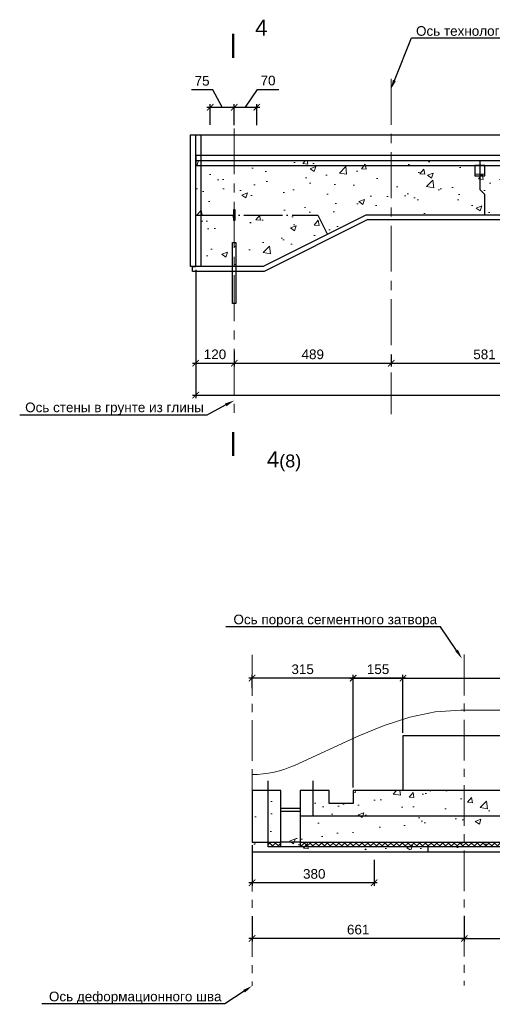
# Model space of a CAD drawing. Header units: millimetres. Extents: x 455957 to 840819, y 463725 to 618741.
# Tile 1 of 13: x 455957 to 470680, y 464935 to 495578. Entities that reach past the tile are written whole.
import ezdxf
from ezdxf import colors
from ezdxf.entities.mleader import LeaderData, LeaderLine
from ezdxf.math import Vec2, Vec3

# ---------------------------------------------------------------- set-up
doc = ezdxf.new("R2010")
doc.units = ezdxf.units.MM
for name, pattern in [('ACAD_ISO04W100', [30, 24, -3, 0, -3]), ('PHANTOM', [63.5, 31.75, -6.35, 6.35, -6.35, 6.35, -6.35]), ('осевая', [50.8, 31.75, -6.35, 6.35, -6.35])]:
    doc.linetypes.add(name, pattern=pattern)
for name, color, linetype, lineweight in [('Бетон', 7, 'Continuous', 50), ('ГТО-2_Размеры', 7, 'Continuous', 15), ('Мастика', 7, 'Continuous', 0), ('Отдел_Выноски(стрелка)', 7, 'Continuous', 15), ('Отдел_Разрезы. Сечения. Узлы', 7, 'Continuous', 15)]:
    doc.layers.add(name, color=color, linetype=linetype, lineweight=lineweight)
for name, color, linetype in [('Оси', 1, 'осевая'), ('Размеры', 7, 'Continuous'), ('Штриховка', 7, 'Continuous')]:
    doc.layers.add(name, color=color, linetype=linetype)
doc.styles.add('arial', font='arial.ttf')
doc.styles.add('аrial', font='arial.ttf')
doc.styles.add('ариал 0.9', font='arial.ttf', dxfattribs={"width": 0.9})
doc.styles.add('Рогун1', font='arial.ttf')
doc.dimstyles.new('100 мм', dxfattribs={"dimscale": 100, "dimtxt": 3.5, "dimasz": 2, "dimexe": 1, "dimexo": 1, "dimgap": 1.2, "dimtad": 1, "dimdec": 0, "dimlfac": 0.1, "dimrnd": 0.0001, "dimtxsty": 'Рогун1', "dimblk": 'ARCHTICK', "dimcen": 2.5, "dimdle": 1, "dimaunit": 1, "dimadec": 1, "dimazin": 0, "dimtfac": 1, "dimtdec": 0, "dimtmove": 1, "dimatfit": 3, "dimldrblk": 'ARCHTICK', "dimfxl": 1, "dimtfill": 1, "dimarcsym": 0})

# ---------------------------------------------------------------- blocks, each defined once
blk = doc.blocks.new('_ArchTick')
at = {"color": 0, "linetype": 'ByBlock', "const_width": 0.15}
blk.add_lwpolyline([(-0.5, -0.5), (0.5, 0.5)], dxfattribs=at)
blk = doc.blocks.new('*D25')
at = {"layer": 'Defpoints', "color": 0, "transparency": 16777216}
for p in [(461441, 487746), (488441, 484301), (488441, 483896)]:
    blk.add_point(p, dxfattribs=at)
at = {"layer": 'ГТО-2_Размеры', "color": 0, "lineweight": -2, "transparency": 16777216}
for p, q in [((461441, 487646), (461441, 483796)), ((488441, 484201), (488441, 483796)), ((461341, 483896), (488541, 483896))]:
    blk.add_line(p, q, dxfattribs=at)
at = {"layer": 'ГТО-2_Размеры', "color": 0, "lineweight": -2, "transparency": 16777216, "xscale": 200, "yscale": 200, "zscale": 200, "rotation": 180}
blk.add_blockref('_ArchTick', (461441, 483896), dxfattribs=at)
at = {"layer": 'ГТО-2_Размеры', "color": 0, "lineweight": -2, "transparency": 16777216, "xscale": 200, "yscale": 200, "zscale": 200}
blk.add_blockref('_ArchTick', (488441, 483896), dxfattribs=at)
at = {"layer": 'ГТО-2_Размеры', "color": 0, "transparency": 16777216, "insert": (474941, 484170), "char_height": 300, "attachment_point": 5, "style": 'Рогун1'}
blk.add_mtext('2700', dxfattribs=at)
blk = doc.blocks.new('*D26')
at = {"layer": 'Defpoints', "color": 0, "transparency": 16777216}
for p in [(461441, 487896), (462641, 485377), (462641, 484889)]:
    blk.add_point(p, dxfattribs=at)
at = {"layer": 'ГТО-2_Размеры', "color": 0, "lineweight": -2, "transparency": 16777216}
for p, q in [((461441, 487796), (461441, 484789)), ((462641, 485277), (462641, 484789)), ((461341, 484889), (462741, 484889))]:
    blk.add_line(p, q, dxfattribs=at)
at = {"layer": 'ГТО-2_Размеры', "color": 0, "lineweight": -2, "transparency": 16777216, "xscale": 200, "yscale": 200, "zscale": 200, "rotation": 180}
blk.add_blockref('_ArchTick', (461441, 484889), dxfattribs=at)
at = {"layer": 'ГТО-2_Размеры', "color": 0, "lineweight": -2, "transparency": 16777216, "xscale": 200, "yscale": 200, "zscale": 200}
blk.add_blockref('_ArchTick', (462641, 484889), dxfattribs=at)
at = {"layer": 'ГТО-2_Размеры', "color": 0, "transparency": 16777216, "insert": (462041, 485162), "char_height": 300, "attachment_point": 5, "style": 'Рогун1'}
blk.add_mtext('120', dxfattribs=at)
blk = doc.blocks.new('*D27')
at = {"layer": 'Defpoints', "color": 0, "transparency": 16777216}
for p in [(462641, 485207), (467531, 485239), (467531, 484889)]:
    blk.add_point(p, dxfattribs=at)
at = {"layer": 'ГТО-2_Размеры', "color": 0, "lineweight": -2, "transparency": 16777216}
for p, q in [((462641, 485107), (462641, 484789)), ((467531, 485139), (467531, 484789)), ((462541, 484889), (467631, 484889))]:
    blk.add_line(p, q, dxfattribs=at)
at = {"layer": 'ГТО-2_Размеры', "color": 0, "lineweight": -2, "transparency": 16777216, "xscale": 200, "yscale": 200, "zscale": 200, "rotation": 180}
blk.add_blockref('_ArchTick', (462641, 484889), dxfattribs=at)
at = {"layer": 'ГТО-2_Размеры', "color": 0, "lineweight": -2, "transparency": 16777216, "xscale": 200, "yscale": 200, "zscale": 200}
blk.add_blockref('_ArchTick', (467531, 484889), dxfattribs=at)
at = {"layer": 'ГТО-2_Размеры', "color": 0, "transparency": 16777216, "insert": (465086, 485162), "char_height": 300, "attachment_point": 5, "style": 'Рогун1'}
blk.add_mtext('489', dxfattribs=at)
blk = doc.blocks.new('*D28')
at = {"layer": 'Defpoints', "color": 0, "transparency": 16777216}
for p in [(467531, 485239), (473341, 485239), (473341, 484888)]:
    blk.add_point(p, dxfattribs=at)
at = {"layer": 'ГТО-2_Размеры', "color": 0, "lineweight": -2, "transparency": 16777216}
for p, q in [((467531, 485139), (467531, 484788)), ((473341, 485139), (473341, 484788)), ((467431, 484888), (473441, 484888))]:
    blk.add_line(p, q, dxfattribs=at)
at = {"layer": 'ГТО-2_Размеры', "color": 0, "lineweight": -2, "transparency": 16777216, "xscale": 200, "yscale": 200, "zscale": 200, "rotation": 180}
blk.add_blockref('_ArchTick', (467531, 484888), dxfattribs=at)
at = {"layer": 'ГТО-2_Размеры', "color": 0, "lineweight": -2, "transparency": 16777216, "xscale": 200, "yscale": 200, "zscale": 200}
blk.add_blockref('_ArchTick', (473341, 484888), dxfattribs=at)
at = {"layer": 'ГТО-2_Размеры', "color": 0, "transparency": 16777216, "insert": (470436, 485161), "char_height": 300, "attachment_point": 5, "style": 'Рогун1'}
blk.add_mtext('581', dxfattribs=at)
blk = doc.blocks.new('*D40')
at = {"layer": 'Defpoints', "color": 0, "transparency": 16777216}
for p in [(463341, 492853), (462641, 492196), (463341, 492196)]:
    blk.add_point(p, dxfattribs=at)
at = {"layer": 'ГТО-2_Размеры', "color": 0, "lineweight": -2, "transparency": 16777216}
for p, q in [((462991, 492853), (463360, 493408)), ((463360, 493408), (464026, 493408)), ((462541, 492853), (463441, 492853)), ((462641, 492296), (462641, 492953)), ((463341, 492296), (463341, 492953))]:
    blk.add_line(p, q, dxfattribs=at)
at = {"layer": 'ГТО-2_Размеры', "color": 0, "lineweight": -2, "transparency": 16777216, "xscale": 200, "yscale": 200, "zscale": 200, "rotation": 180}
blk.add_blockref('_ArchTick', (462641, 492853), dxfattribs=at)
at = {"layer": 'ГТО-2_Размеры', "color": 0, "lineweight": -2, "transparency": 16777216, "xscale": 200, "yscale": 200, "zscale": 200}
blk.add_blockref('_ArchTick', (463341, 492853), dxfattribs=at)
at = {"layer": 'ГТО-2_Размеры', "color": 0, "transparency": 16777216, "insert": (463693, 493682), "char_height": 300, "attachment_point": 5, "style": 'Рогун1'}
blk.add_mtext('70', dxfattribs=at)
blk = doc.blocks.new('*D46')
at = {"layer": 'Defpoints', "color": 0, "transparency": 16777216}
for p in [(463196, 467775), (469806, 467780), (463196, 466986)]:
    blk.add_point(p, dxfattribs=at)
at = {"layer": 'ГТО-2_Размеры', "color": 0, "lineweight": -2, "transparency": 16777216}
for p, q in [((463196, 467675), (463196, 466886)), ((469806, 467680), (469806, 466886)), ((469906, 466986), (463096, 466986))]:
    blk.add_line(p, q, dxfattribs=at)
at = {"layer": 'ГТО-2_Размеры', "color": 0, "lineweight": -2, "transparency": 16777216, "xscale": 200, "yscale": 200, "zscale": 200, "rotation": 180}
blk.add_blockref('_ArchTick', (463196, 466986), dxfattribs=at)
at = {"layer": 'ГТО-2_Размеры', "color": 0, "lineweight": -2, "transparency": 16777216, "xscale": 200, "yscale": 200, "zscale": 200}
blk.add_blockref('_ArchTick', (469806, 466986), dxfattribs=at)
at = {"layer": 'ГТО-2_Размеры', "color": 0, "transparency": 16777216, "insert": (466501, 467259), "char_height": 300, "attachment_point": 5, "style": 'Рогун1'}
blk.add_mtext('661', dxfattribs=at)
blk = doc.blocks.new('*D52')
at = {"layer": 'Defpoints', "color": 0, "transparency": 16777216}
for p in [(463196, 475088), (463196, 474676), (466346, 473436)]:
    blk.add_point(p, dxfattribs=at)
at = {"layer": 'ГТО-2_Размеры', "color": 0, "lineweight": -2, "transparency": 16777216}
for p, q in [((466446, 475088), (463096, 475088)), ((463196, 474776), (463196, 475188)), ((466346, 473536), (466346, 475188))]:
    blk.add_line(p, q, dxfattribs=at)
at = {"layer": 'ГТО-2_Размеры', "color": 0, "lineweight": -2, "transparency": 16777216, "xscale": 200, "yscale": 200, "zscale": 200, "rotation": 180}
blk.add_blockref('_ArchTick', (463196, 475088), dxfattribs=at)
at = {"layer": 'ГТО-2_Размеры', "color": 0, "lineweight": -2, "transparency": 16777216, "xscale": 200, "yscale": 200, "zscale": 200}
blk.add_blockref('_ArchTick', (466346, 475088), dxfattribs=at)
at = {"layer": 'ГТО-2_Размеры', "color": 0, "transparency": 16777216, "insert": (464771, 475361), "char_height": 300, "attachment_point": 5, "style": 'Рогун1'}
blk.add_mtext('315', dxfattribs=at)
blk = doc.blocks.new('*D51')
at = {"layer": 'Defpoints', "color": 0, "transparency": 16777216}
for p in [(478296, 467778), (469806, 467520), (478296, 466986)]:
    blk.add_point(p, dxfattribs=at)
at = {"layer": 'ГТО-2_Размеры', "color": 0, "lineweight": -2, "transparency": 16777216}
for p, q in [((478296, 467678), (478296, 466886)), ((469806, 467420), (469806, 466886)), ((469706, 466986), (478396, 466986))]:
    blk.add_line(p, q, dxfattribs=at)
at = {"layer": 'ГТО-2_Размеры', "color": 0, "lineweight": -2, "transparency": 16777216, "xscale": 200, "yscale": 200, "zscale": 200, "rotation": 180}
blk.add_blockref('_ArchTick', (469806, 466986), dxfattribs=at)
at = {"layer": 'ГТО-2_Размеры', "color": 0, "lineweight": -2, "transparency": 16777216, "xscale": 200, "yscale": 200, "zscale": 200}
blk.add_blockref('_ArchTick', (478296, 466986), dxfattribs=at)
at = {"layer": 'ГТО-2_Размеры', "color": 0, "transparency": 16777216, "insert": (474051, 467259), "char_height": 300, "attachment_point": 5, "style": 'Рогун1'}
blk.add_mtext('849', dxfattribs=at)
blk = doc.blocks.new('*D56')
at = {"layer": 'Defpoints', "color": 0, "transparency": 16777216}
for p in [(489396, 475086), (489396, 473286), (466346, 471586)]:
    blk.add_point(p, dxfattribs=at)
at = {"layer": 'ГТО-2_Размеры', "color": 0, "lineweight": -2, "transparency": 16777216}
for p, q in [((466246, 475086), (489496, 475086)), ((466346, 471686), (466346, 475186)), ((489396, 473386), (489396, 475186))]:
    blk.add_line(p, q, dxfattribs=at)
at = {"layer": 'ГТО-2_Размеры', "color": 0, "lineweight": -2, "transparency": 16777216, "xscale": 200, "yscale": 200, "zscale": 200, "rotation": 180}
blk.add_blockref('_ArchTick', (466346, 475086), dxfattribs=at)
at = {"layer": 'ГТО-2_Размеры', "color": 0, "lineweight": -2, "transparency": 16777216, "xscale": 200, "yscale": 200, "zscale": 200}
blk.add_blockref('_ArchTick', (489396, 475086), dxfattribs=at)
at = {"layer": 'ГТО-2_Размеры', "color": 0, "transparency": 16777216, "insert": (477460, 475359), "char_height": 300, "attachment_point": 5, "style": 'Рогун1'}
blk.add_mtext('2305', dxfattribs=at)
blk = doc.blocks.new('*D66')
at = {"layer": 'Defpoints', "color": 0, "transparency": 16777216}
for p in [(462641, 492853), (461891, 492206), (462641, 492196)]:
    blk.add_point(p, dxfattribs=at)
at = {"layer": 'ГТО-2_Размеры', "color": 0, "lineweight": -2, "transparency": 16777216}
for p, q in [((461973, 493400), (461304, 493400)), ((462266, 492853), (461973, 493400)), ((461791, 492853), (462741, 492853)), ((461891, 492306), (461891, 492953)), ((462641, 492296), (462641, 492953))]:
    blk.add_line(p, q, dxfattribs=at)
at = {"layer": 'ГТО-2_Размеры', "color": 0, "lineweight": -2, "transparency": 16777216, "xscale": 200, "yscale": 200, "zscale": 200, "rotation": 180}
blk.add_blockref('_ArchTick', (461891, 492853), dxfattribs=at)
at = {"layer": 'ГТО-2_Размеры', "color": 0, "lineweight": -2, "transparency": 16777216, "xscale": 200, "yscale": 200, "zscale": 200}
blk.add_blockref('_ArchTick', (462641, 492853), dxfattribs=at)
at = {"layer": 'ГТО-2_Размеры', "color": 0, "transparency": 16777216, "insert": (461639, 493673), "char_height": 300, "attachment_point": 5, "style": 'Рогун1'}
blk.add_mtext('75', dxfattribs=at)
blk = doc.blocks.new('*D120')
at = {"layer": 'Defpoints', "color": 0, "transparency": 16777216}
for p in [(463196, 469986), (466996, 469534), (463196, 468719)]:
    blk.add_point(p, dxfattribs=at)
at = {"layer": 'ГТО-2_Размеры', "color": 0, "lineweight": -2, "transparency": 16777216}
for p, q in [((463196, 469886), (463196, 468619)), ((466996, 469434), (466996, 468619)), ((467096, 468719), (463096, 468719))]:
    blk.add_line(p, q, dxfattribs=at)
at = {"layer": 'ГТО-2_Размеры', "color": 0, "lineweight": -2, "transparency": 16777216, "xscale": 200, "yscale": 200, "zscale": 200, "rotation": 180}
blk.add_blockref('_ArchTick', (463196, 468719), dxfattribs=at)
at = {"layer": 'ГТО-2_Размеры', "color": 0, "lineweight": -2, "transparency": 16777216, "xscale": 200, "yscale": 200, "zscale": 200}
blk.add_blockref('_ArchTick', (466996, 468719), dxfattribs=at)
at = {"layer": 'ГТО-2_Размеры', "color": 0, "transparency": 16777216, "insert": (465133, 468992), "char_height": 300, "attachment_point": 5, "style": 'Рогун1', "bg_fill": 3, "box_fill_scale": 1.1, "bg_fill_color": 256, "bg_fill_true_color": 13158600, "bg_fill_transparency": 0}
blk.add_mtext('380', dxfattribs=at)
blk = doc.blocks.new('*D121')
at = {"layer": 'Defpoints', "color": 0, "transparency": 16777216}
for p in [(466346, 475088), (466346, 474676), (467896, 473286)]:
    blk.add_point(p, dxfattribs=at)
at = {"layer": 'ГТО-2_Размеры', "color": 0, "lineweight": -2, "transparency": 16777216}
for p, q in [((467996, 475088), (466246, 475088)), ((466346, 474776), (466346, 475188)), ((467896, 473386), (467896, 475188))]:
    blk.add_line(p, q, dxfattribs=at)
at = {"layer": 'ГТО-2_Размеры', "color": 0, "lineweight": -2, "transparency": 16777216, "xscale": 200, "yscale": 200, "zscale": 200, "rotation": 180}
blk.add_blockref('_ArchTick', (466346, 475088), dxfattribs=at)
at = {"layer": 'ГТО-2_Размеры', "color": 0, "lineweight": -2, "transparency": 16777216, "xscale": 200, "yscale": 200, "zscale": 200}
blk.add_blockref('_ArchTick', (467896, 475088), dxfattribs=at)
at = {"layer": 'ГТО-2_Размеры', "color": 0, "transparency": 16777216, "insert": (467121, 475361), "char_height": 300, "attachment_point": 5, "style": 'Рогун1'}
blk.add_mtext('155', dxfattribs=at)

msp = doc.modelspace()

# ---------------------------------------------------------------- hatches: boundary and pattern name
at = {"layer": 'Мастика', "lineweight": 13}
h = msp.add_hatch(dxfattribs=at)
h.set_pattern_fill('ANSI37', color=256, scale=40)
h.set_pattern_definition([(45, (-72734.78, 340461.12), (-89.80256, 89.80256), []), (135, (-72734.78, 340461.12), (-89.80256, -89.80256), [])])
h.paths.add_polyline_path([(490296.4726787, 469985.7870992), (490296.4726787, 469835.7870992), (464696.4726787, 469835.7870992), (464696.1519671, 469985.7749144)])
h.paths.add_polyline_path([(491296.4726787, 469985.7870992), (491296.4726787, 469835.7931916), (490896.1519671, 469835.7810068), (490896.1519671, 469985.7749144)])
h.paths.add_polyline_path([(464096.4726787, 469985.7870992), (464096.4726787, 469835.7870992), (463696.4726787, 469835.7870992), (463696.4726787, 469985.7749144)])
at = {"layer": 'Штриховка', "lineweight": 13}
h = msp.add_hatch(dxfattribs=at)
h.set_pattern_fill('AR-CONC', color=256, scale=10, style=0)
h.set_pattern_definition([(50, (-63227.2, 302325.6), (1821.8467, -159.391), [190.5, -2095.5]), (355, (-63227.2, 302325.6), (-352.434, 1910.5685), [152.4, -1676.406]), (100.45144, (-63075.4, 302312.3), (1469.4125, 1751.1775), [161.9, -1780.9024]), (46.1842, (-63227.2, 302833.6), (2710.79, -420.423), [285.75, -3143.25]), (96.63556, (-63001.3, 302798.6), (2374.041, 2474.261), [242.85, -2671.356]), (351.18415, (-63227.2, 302833.6), (2374.041, 2474.261), [228.6, -2514.597]), (21, (-62973.2, 302706.6), (1516.144, -1022.652), [190.5, -2095.5]), (326, (-62973.2, 302706.6), (618.02, 1841.8797), [152.4, -1676.4]), (71.45144, (-62846.9, 302621.4), (2134.164, 819.2277), [161.9, -1780.8994]), (37.5, (-63227.2, 302325.6), (30.886, 845.5504), [0, -1656.08, 0, -1701.8, 0, -1682.75]), (7.5, (-63227.2, 302325.6), (668.1966, 1001.8057), [0, -970.28, 0, -1617.98, 0, -641.35]), (327.5, (-63793.65, 302325.6), (1355.90595, -57.28744), [0, -635, 0, -1981.2, 0, -2628.9]), (317.5, (-64047.6, 302325.6), (1481.2918, 254.265), [0, -825.5, 0, -1315.72, 0, -1866.9])])
h.paths.add_polyline_path([(488440.7061418, 489496.4506863), (483740.7061418, 489496.4506863), (483740.7061418, 491196.4506863), (461440.7061418, 491196.4506863), (461440.7061418, 487746.4506863), (463576.1163385, 487746.4506863), (466776.1163385, 489346.4506863), (481705.2959452, 489346.4506863), (484905.2959452, 487746.4506863), (488440.7061418, 487746.4506863)])
h = msp.add_hatch(dxfattribs=at)
h.set_pattern_fill('AR-CONC', color=256, scale=10, style=0)
h.set_pattern_definition([(50, (-199567, 165124.1), (1821.8467, -159.391), [190.5, -2095.5]), (355, (-199567, 165124), (-352.434, 1910.5685), [152.4, -1676.406]), (100.45144, (-199415.1, 165110.8), (1469.4125, 1751.1775), [161.9, -1780.9024]), (46.1842, (-199567, 165632), (2710.7904, -420.423), [285.75, -3143.25]), (96.63556, (-199341, 165597), (2374.041, 2474.261), [242.85, -2671.356]), (351.18415, (-199567, 165632), (2374.041, 2474.261), [228.6, -2514.597]), (21, (-199313, 165505.1), (1516.144, -1022.652), [190.5, -2095.5]), (326, (-199313, 165505), (618.0203, 1841.8797), [152.4, -1676.4]), (71.45144, (-199186.6, 165419.9), (2134.164, 819.2277), [161.9, -1780.8994]), (37.5, (-199566.96, 165124.1), (30.88603, 845.5504), [0, -1656.08, 0, -1701.8, 0, -1682.75]), (7.5, (-199567, 165124.1), (668.1966, 1001.8057), [0, -970.28, 0, -1617.98, 0, -641.35]), (327.5, (-200133.4, 165124.1), (1355.90595, -57.28744), [0, -635, 0, -1981.2, 0, -2628.9]), (317.5, (-200387.4, 165124.1), (1481.2918, 254.265), [0, -825.5, 0, -1315.72, 0, -1866.9])])
h.paths.add_polyline_path([(465444.6962966, 471588.0590333), (464696.4726787, 471583.5151652), (464696.4726787, 470285.7870992), (464096.4726787, 470285.7870992), (464096.4726787, 471585.7870992), (463196.4726787, 471585.7870992), (463196.4726787, 469752.9220785), (487015.6130045, 469685.7870992), (491796.4726787, 469685.7870992), (491796.4726787, 473285.7782997), (490896.4726787, 473285.7782997), (490896.4726787, 469815.7870992), (490296.4726787, 469815.7870992), (490296.4726787, 473285.7782997), (489396.4726787, 473285.7782997), (489396.4726787, 471585.7870992), (466346.4726787, 471585.7870992), (466346.4726787, 471185.7870992), (465596.8942138, 471185.7870992), (465596.0511437, 471585.7870992)])

# ---------------------------------------------------------------- linework, layer by layer
msp.add_line((468676.0966241, 469835.7870992), (468676.0966241, 469685.7870992))
at = {"color": 6, "lineweight": 25}
for points in [[(461280.7061418, 491996.4506863), (461600.7061419, 491996.4506863), (461600.7061419, 487896.4506863), (461280.7061418, 487896.4506863)], [(483580.7061418, 491036.4506862), (483580.7061416, 489336.4506863), (488440.7061417, 489336.4506862), (488440.706142, 489656.4506864), (483900.7061419, 489656.4506864), (483900.7061421, 491356.4506835), (461440.706142, 491356.4506864), (461440.7061417, 491036.4506862)], [(470450.7063376, 491036.4507126), (470130.7062855, 491036.4506598), (470130.7062855, 490720.3315594), (470450.7063376, 490720.3316122)], [(462614.5869647, 489656.4506358), (462614.5869647, 489336.4506358), (462666.8252185, 489336.4506358), (462666.8252185, 489656.4506358)]]:
    msp.add_lwpolyline(points, close=True, dxfattribs=at)
at = {"color": 4, "linetype": 'ACAD_ISO04W100', "lineweight": 25, "ltscale": 50}
for points in [[(470290.7061418, 491196.4439861), (470290.7061418, 490296.4439861), (470440.7061418, 490146.4439861), (470440.7061418, 489496.4439861)], [(461440.7061418, 489496.4506863), (465240.7061418, 489496.4506863), (465540.7061418, 488896.4506863)]]:
    msp.add_lwpolyline(points, dxfattribs=at)
at = {"color": 3, "lineweight": 25}
for points in [[(488440.7061418, 487896.4506863), (488440.7061418, 487746.4506863), (484905.2959452, 487746.4506863), (481705.2959452, 489346.4506863), (466776.1163385, 489346.4506863), (463576.1163385, 487746.4506863), (462640.7061418, 487746.4506863), (461340.7061418, 487746.4506863), (461340.7061418, 487896.4506863), (461440.7061418, 487896.4506863)], [(463196.4726787, 469685.7870992), (463696.4726787, 469685.7870992), (491796.4726787, 469685.7870992), (491796.4726787, 470085.7870992)]]:
    msp.add_lwpolyline(points, dxfattribs=at)
at = {"color": 1, "lineweight": 25, "ltscale": 100}
msp.add_lwpolyline([(462590.7061418, 488646.4506863), (462690.7061418, 488646.4506863), (462690.7061418, 486746.4506863), (462590.7061418, 486746.4506863)], close=True, dxfattribs=at)
at = {"color": 2, "lineweight": 25}
msp.add_lwpolyline([(489396.4726787, 473285.7782997), (467896.4726787, 473285.7782997), (467896.4726787, 471585.7782997)], dxfattribs=at)
at = {"layer": 'Бетон', "color": 2, "lineweight": 25, "ltscale": 10}
msp.add_lwpolyline([(483740.7061418, 491196.4506863), (483740.7061418, 489496.4506863), (488440.7061418, 489496.4506863), (488440.7061418, 487896.4506863), (484940.7061418, 487896.4506863), (481740.7061418, 489496.4506863), (466740.7061418, 489496.4506863), (463540.7061418, 487896.4506863), (462640.7061418, 487896.4506863), (461440.7061418, 487896.4506863), (461440.7061418, 491196.4506863)], close=True, dxfattribs=at)
at = {"layer": 'Бетон', "color": 251, "linetype": 'PHANTOM', "lineweight": 0, "ltscale": 10}
msp.add_lwpolyline([(470130.7062855, 490772.5698396), (470450.7063376, 490772.5698396)], dxfattribs=at)
at = {"layer": 'Бетон', "color": 2, "lineweight": 25, "ltscale": 10}
for points in [[(490296.4726787, 469835.7870992), (490296.4726787, 473285.7782997), (489396.4726787, 473285.7782997), (489396.4726787, 471585.7870992), (466346.4726787, 471585.7870992), (466346.4726787, 471185.7870992), (465596.4726787, 471185.7870992), (465596.4726787, 471585.7870992), (464696.4726787, 471585.7870992), (464696.4726787, 469835.7870992), (464096.4726787, 469835.7870992)], [(464096.4726787, 469835.7870992), (464096.4726787, 471585.7870992), (463196.4726787, 471585.7870992), (463196.4726787, 469985.7870992), (464096.4726787, 469985.7870992)], [(464696.4726787, 469985.7870992), (464096.4726787, 469985.7870992)], [(464696.4726787, 469985.7870992), (487015.6130045, 469985.7870992), (490296.4726787, 469985.7870992)]]:
    msp.add_lwpolyline(points, dxfattribs=at)
at = {"layer": 'Бетон', "color": 1, "lineweight": 25, "ltscale": 10}
for points in [[(463696.4726787, 469835.7870992), (463696.4726787, 471885.7870992)], [(490296.4726787, 470785.7870992), (465096.4726787, 470785.7870992), (465096.4726787, 471885.7870992)], [(465096.4726787, 470785.7870992), (464696.4726787, 470785.7870992)]]:
    msp.add_lwpolyline(points, dxfattribs=at)
msp.add_lwpolyline([(464096.4726787, 471035.7870992), (464696.4726787, 471035.7870992), (464696.4726787, 470935.7870992), (464096.4726787, 470935.7870992)], close=True, dxfattribs=at)
at = {"layer": 'Бетон', "color": 5, "lineweight": 25, "ltscale": 10}
msp.add_lwpolyline([(491296.4726787, 469835.7870992), (463696.4726787, 469835.7870992)], dxfattribs=at)
at = {"layer": 'ГТО-2_Размеры'}
msp.add_lwpolyline([(491796.4726787, 473285.7782997), (491796.4726787, 474085.7782997), (470680.4726787, 474085.7782997), (469980.4726787, 474085.7782997), (469696.4726787, 474085.7782997), (468899.1562676, 474038.2062467), (468107.1562676, 473871.8862467), (467315.1562676, 473610.5262467), (466523.1562676, 473293.7262467), (464533.770625, 472378.6088511, -0.1082040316), (463196.4726787, 472085.7782997), (463196.4726787, 471585.7782997)], format="xyb", dxfattribs=at)
at = {"layer": 'Оси', "linetype": 'осевая', "lineweight": 15, "ltscale": 45}
for points in [[(467530.7061418, 493737.7184676), (467530.7061418, 483304.4080453)], [(462640.7061418, 492196.3220297), (462640.7061418, 483304.4080453)]]:
    msp.add_lwpolyline(points, dxfattribs=at)
at = {"layer": 'Оси', "linetype": 'осевая', "lineweight": 15, "ltscale": 40}
for points in [[(463196.4726787, 475810.1858586), (463196.4726787, 465506.4996407)], [(469806.4726787, 475820.9684631), (469806.4726787, 465517.2822452)]]:
    msp.add_lwpolyline(points, dxfattribs=at)
at = {"layer": 'Отдел_Разрезы. Сечения. Узлы'}
for points in [[(462603.8808965, 494390.6250892, 75, 75, 0), (462603.8379355, 495140.625088, 75, 75, 0), (462603.8522558, 494890.6250885, 0, 100, 0), (463103.852255, 494890.6537291, 0, 0, 0), (463853.8522538, 494890.69669, 0, 0, 0)], [(462603.4888107, 482751.6273521, 75, 75, 0), (462604.0339784, 482001.6275503, 75, 75, 0), (462603.8522558, 482251.6274843, 0, 100, 0), (463103.8521237, 482251.9909294, 0, 0, 0), (463853.8519256, 482252.5360971, 0, 0, 0)]]:
    msp.add_lwpolyline(points, format="xyseb", dxfattribs=at)
at = {"layer": 'Размеры', "lineweight": 25}
msp.add_lwpolyline([(461440.7061418, 491196.4506863), (461440.7061418, 491996.4506863), (472560.7063532, 491995.9937303)], dxfattribs=at)

# ---------------------------------------------------------------- texts
at = {"insert": (463654.8376182, 482145.6227906), "char_height": 2.5, "attachment_point": 1, "style": 'аrial'}
msp.add_mtext_dynamic_manual_height_columns('{\\H200x;4\\H0.8x;(8)}', width=3148.469281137, gutter_width=12.5, heights=[0], dxfattribs=at)
at = {"layer": 'Отдел_Разрезы. Сечения. Узлы', "style": 'ариал 0.9'}
msp.add_text('4', height=500, dxfattribs=at).set_placement((463291.453746, 495078.1836565, 1507.2841379))

# ---------------------------------------------------------------- dimensions: what is measured, and where the dimension line sits
at = {"layer": 'ГТО-2_Размеры'}
for base, p1, p2, picture, middle in [((462640.7061418, 492852.6429582), (461890.7061418, 492205.6216012), (462640.7061418, 492196.3220297), '*D66', (461853.4222512, 493400.3996982)), ((463340.7061418, 492852.6429582), (462640.7061418, 492196.3220297), (463340.7061418, 492196.3220297), '*D40', (463479.86074, 493408.406727))]:
    dim = msp.add_linear_dim(base=base, p1=p1, p2=p2, dimstyle='100 мм', override={"dimtxt": 3, "dimdec": 6, "dimtfill": 0}, dxfattribs=at)
    dim.commit()
    dim.dimension.update_dxf_attribs({"geometry": picture, "text_midpoint": middle, "dimtype": 160})
for base, p1, p2, picture, middle in [((462640.7061418, 484888.8443765), (461440.7061418, 487896.4506863), (462640.7061418, 485376.787733), '*D26', (462040.7061418, 485162.0162728)), ((488440.7061418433, 483896.4506862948), (461440.7061418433, 487746.4506862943), (488440.7061418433, 484301.1212886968), '*D25', (474940.7061418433, 484169.6225826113)), ((467530.7061418, 484888.8443765), (462640.7061418, 485207.1029776), (467530.7061418, 485239.2474555), '*D27', (465085.7061418, 485162.0162728)), ((473340.7061418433, 484887.5943765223), (467530.7061418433, 485239.2474555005), (473340.7061418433, 485239.2474555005), '*D28', (470435.7061418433, 485160.7662728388)), ((478296.4726787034, 466985.787099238), (469806.4726787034, 467519.8639941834), (478296.4726787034, 467777.7684809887), '*D51', (474051.4726787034, 467258.9589955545))]:
    dim = msp.add_linear_dim(base=base, p1=p1, p2=p2, dimstyle='100 мм', override={"dimtxt": 3, "dimdec": 6, "dimtfill": 0}, dxfattribs=at)
    dim.commit()
    dim.dimension.update_dxf_attribs({"geometry": picture, "text_midpoint": middle})
for base, p1, p2, picture, middle in [((463196.4726787, 475088.0590333), (466346.4726787, 473435.7870992), (463196.4726787, 474675.8924682), '*D52', (464771.4726787, 475088.0590333)), ((466346.4726787, 475088.0590333), (467896.4726787, 473285.7782997), (466346.4726787, 474675.8924682), '*D121', (467121.4726787, 475088.0590333)), ((489396.4726787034, 475085.7870992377), (466346.4726787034, 471585.7870992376), (489396.4726787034, 473285.7782996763), '*D56', (477460.4293587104, 475085.7870992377))]:
    dim = msp.add_linear_dim(base=base, p1=p1, p2=p2, angle=180, dimstyle='100 мм', override={"dimtxt": 3, "dimdec": 6, "dimtfill": 0}, dxfattribs=at)
    dim.commit()
    dim.dimension.update_dxf_attribs({"geometry": picture, "text_midpoint": middle, "dimtype": 160})
dim = msp.add_linear_dim(base=(463196.4726787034, 466985.787099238), p1=(469806.4726787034, 467780.2605630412), p2=(463196.4726787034, 467775.2808570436), angle=180, dimstyle='100 мм', override={"dimtxt": 3, "dimdec": 6, "dimtfill": 0}, dxfattribs=at)
dim.commit()
dim.dimension.update_dxf_attribs({"geometry": '*D46', "text_midpoint": (466501.4726787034, 467258.9589955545)})

# ---------------------------------------------------------------- leaders
at = {"layer": 'Отдел_Выноски(стрелка)'}
ml = msp.add_multileader_mtext('Standard', dxfattribs=at)
ml.set_content('Ось технологической эстакады', color=256, style='arial')
ml.set_leader_properties()
ml.build(insert=Vec2(0, 0))
ml.multileader.update_dxf_attribs({"text_left_attachment_type": 6, "text_right_attachment_type": 6, "dogleg_length": 136.6171409, "arrow_head_size": 300})
ctx = ml.context
ctx.base_point, ctx.char_height, ctx.arrow_head_size, ctx.plane_origin = Vec3(468301.6434043, 495015.2968026), 300, 300, Vec3(464005.9149391, 510238.6626375)
ctx.left_attachment, ctx.right_attachment = 6, 6
notes = []
notes.append((ctx, [(0, (1, 1, 0), (468165.0262634, 495015.2968026), (1, 0), 136.6171409, [(0, [(467517.3607461, 493408.1799374)], 0, [])])]))
ctx.mtext.insert, ctx.mtext.width, ctx.mtext.defined_height, ctx.mtext.flow_direction = Vec3(468303.6434043, 495376.8929827), 6264.392425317, 383.2878581, 5
ml = msp.add_multileader_mtext('Standard', dxfattribs=at)
ml.set_content('Ось стены в грунте из глины', color=256, style='arial')
ml.set_leader_properties()
ml.build(insert=Vec2(0, 0))
ml.multileader.update_dxf_attribs({"text_left_attachment_type": 6, "text_right_attachment_type": 6, "dogleg_length": 136.6171409, "arrow_head_size": 300})
ctx = ml.context
ctx.base_point, ctx.char_height, ctx.arrow_head_size, ctx.plane_origin = Vec3(456125.0057981, 483275.0836491), 300, 300, Vec3(457756.9418809, 501452.8901542)
ctx.left_attachment, ctx.right_attachment = 6, 6
notes.append((ctx, [(1, (1, 1, 0), (461783.9039759, 483275.0836491), (-1, 0), 136.6171409, [(0, [(462640.7061418, 483728.8313247)], 0, [])])]))
ctx.mtext.insert, ctx.mtext.width, ctx.mtext.defined_height, ctx.mtext.flow_direction = Vec3(456127.0057981, 483663.2828306), 5632.309506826, 383.2878581, 5
ml = msp.add_multileader_mtext('Standard', dxfattribs=at)
ml.set_content('Ось порога сегментного затвора', color=256, style='arial')
ml.set_leader_properties()
ml.build(insert=Vec2(0, 0))
ml.multileader.update_dxf_attribs({"text_left_attachment_type": 6, "text_right_attachment_type": 6, "dogleg_length": 136.6171409, "arrow_head_size": 300})
ctx = ml.context
ctx.base_point, ctx.char_height, ctx.arrow_head_size, ctx.plane_origin = Vec3(462614.2861231, 476679.220064), 300, 300, Vec3(465238.016083, 493447.1416572)
ctx.left_attachment, ctx.right_attachment = 6, 6
notes.append((ctx, [(1, (1, 1, 0), (469061.8609721, 476679.220064), (-1, 0), 136.6171409, [(0, [(469735.4726787, 475697.4306761)], 0, [])])]))
ctx.mtext.insert, ctx.mtext.width, ctx.mtext.defined_height, ctx.mtext.flow_direction = Vec3(462616.2861231, 477062.5079221), 6482.367054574, 383.2878581, 5
ml = msp.add_multileader_mtext('Standard', dxfattribs=at)
ml.set_content('Ось деформационного шва', color=256, style='arial')
ml.set_leader_properties()
ml.build(insert=Vec2(0, 0))
ml.multileader.update_dxf_attribs({"text_left_attachment_type": 6, "text_right_attachment_type": 6, "dogleg_length": 136.6171409, "arrow_head_size": 300})
ctx = ml.context
ctx.base_point, ctx.char_height, ctx.arrow_head_size, ctx.plane_origin = Vec3(456866.0086578, 464945.8972923), 300, 300, Vec3(458319.2953545, 482839.6365777)
ctx.left_attachment, ctx.right_attachment = 6, 6
notes.append((ctx, [(1, (1, 1, 0), (462346.2574495, 464945.8972923), (-1, 0), 136.6171409, [(0, [(463196.4726787, 465506.4996407)], 0, [])])]))
ctx.mtext.insert, ctx.mtext.width, ctx.mtext.defined_height, ctx.mtext.flow_direction = Vec3(456868.0086578, 465329.1851504), 5632.309506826, 383.2878581, 5
for ctx, leaders in notes:
    for number, flags, end, landing, length, lines in leaders:
        leader = LeaderData()
        leader.index, (leader.has_last_leader_line, leader.has_dogleg_vector, leader.attachment_direction) = number, flags
        leader.last_leader_point, leader.dogleg_vector, leader.dogleg_length = Vec3(end), Vec3(landing), length
        for number, points, colour, breaks in lines:
            line = LeaderLine()
            line.index, line.vertices, line.color, line.breaks = number, Vec3.list(points), colors.encode_raw_color(colour), breaks
            leader.lines.append(line)
        ctx.leaders.append(leader)

# ---------------------------------------------------------------- next in the draw order: dimensions: what is measured, and where the dimension line sits
at = {"layer": 'ГТО-2_Размеры'}
dim = msp.add_linear_dim(base=(463196.4726787, 468718.6758895), p1=(466996.4726787, 469534.3113352), p2=(463196.4726787, 469985.7870992), dimstyle='100 мм', override={"dimtxt": 3, "dimdec": 6}, dxfattribs=at)
dim.commit()
dim.dimension.update_dxf_attribs({"geometry": '*D120', "text_midpoint": (465133.1874853, 468718.6758895), "dimtype": 160})

doc.saveas('drawing.dxf')
